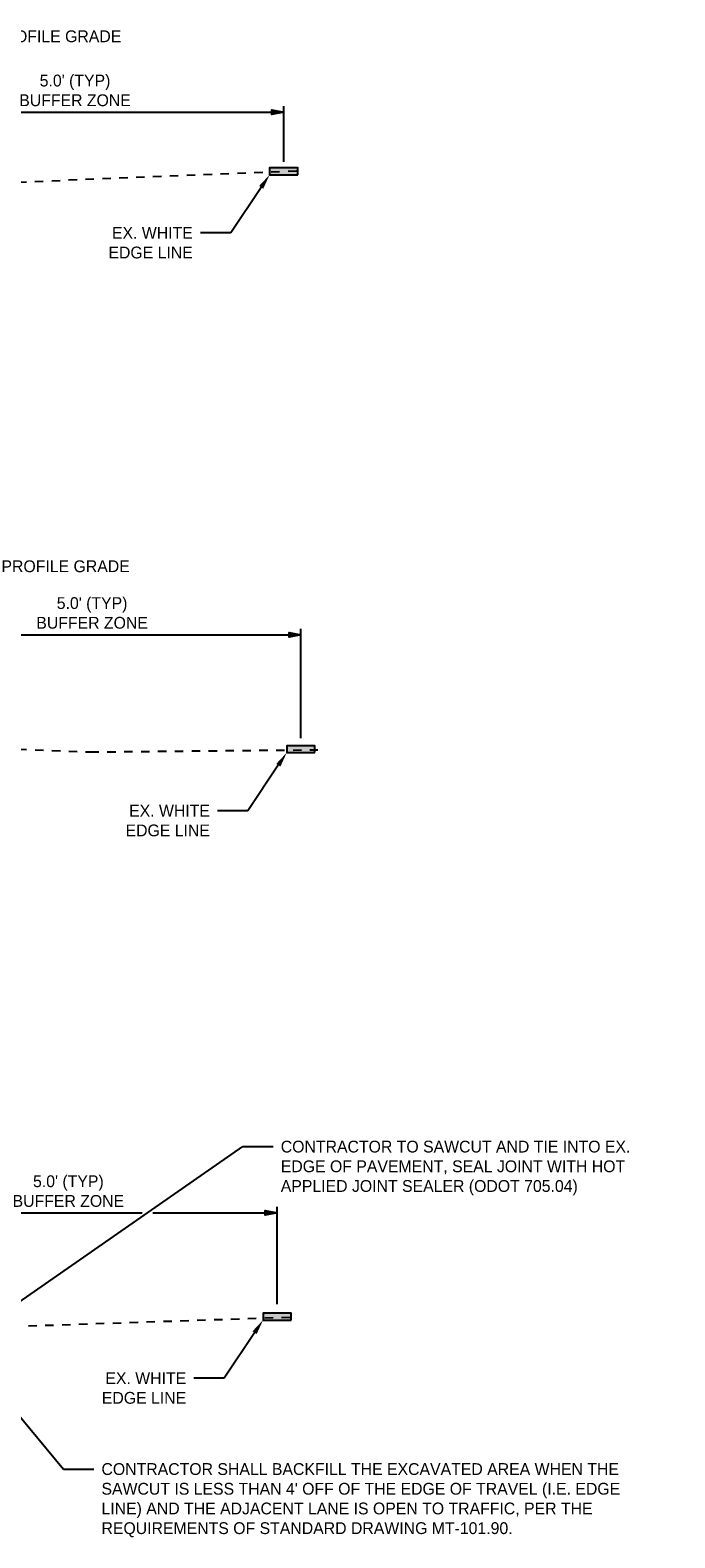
# Model space of a CAD drawing. Header units: feet. Extents: x -648 to -547, y 296 to 316.
# Tile 3 of 3: x -632 to -625, y 298 to 316. Entities that reach past the tile are written whole.
import ezdxf
from ezdxf import colors
from ezdxf.entities.mleader import LeaderData, LeaderLine
from ezdxf.math import Vec2, Vec3

# ---------------------------------------------------------------- set-up
doc = ezdxf.new("R2010")
doc.units = ezdxf.units.FT
doc.header["$MEASUREMENT"] = 0
doc.linetypes.add('OhDOT_USTN2', pattern=[0.11, 0.069, -0.041])
for name, color, linetype in [('PM_P_Edge_Line', 7, 'Continuous'), ('SH_Text', 7, 'Continuous'), ('XS_X_Ground_Line', 3, 'OhDOT_USTN2')]:
    doc.layers.add(name, color=color, linetype=linetype)
doc.styles.add('Slanted-Normal', font='font31.shx', dxfattribs={"height": 0.14})
doc.dimstyles.new('Dec-2  Slanted', dxfattribs={"dimtxt": 0.14, "dimasz": 0.14, "dimexe": 0.07, "dimexo": 0.07, "dimgap": 0.07, "dimtad": 1, "dimzin": 3, "dimdsep": 46, "dimtxsty": 'Slanted-Normal', "dimblk": 'Dim1', "dimcen": 0, "dimclrd": 95, "dimclre": 95, "dimclrt": 7, "dimazin": 3, "dimtfac": 1, "dimtix": 1, "dimtofl": 0, "dimtmove": 1, "dimatfit": 3, "dimldrblk": 'Dim1', "dimfxl": 1, "dimtolj": 1, "dimtzin": 0, "dimlwd": -1, "dimlwe": -1, "dimarcsym": 0})

# ---------------------------------------------------------------- blocks, each defined once
blk = doc.blocks.new('Dim1')
h = blk.add_hatch(color=4)
h.dxf.hatch_style = 1
h.paths.add_polyline_path([(0, 0), (-1, -0.2), (-1, 0.2)])
at = {"color": 4}
blk.add_lwpolyline([(0, 0), (-1, -0.2), (-1, 0.2), (0, 0)], dxfattribs=at)
blk = doc.blocks.new('*D891')
at = {"layer": 'Defpoints', "color": 0, "transparency": 16777216}
for p in [(-629.166, 308.599), (-634.11, 307.413), (-629.166, 307.303)]:
    blk.add_point(p, dxfattribs=at)
at = {"layer": 'SH_Text', "color": 95, "linetype": 'Continuous', "transparency": 16777216}
for p, q in [((-634.11, 307.483), (-634.11, 308.669)), ((-629.166, 307.373), (-629.166, 308.669)), ((-633.97, 308.599), (-633.609, 308.599)), ((-633.484, 308.599), (-629.306, 308.599))]:
    blk.add_line(p, q, dxfattribs=at)
at = {"layer": 'SH_Text', "color": 95, "transparency": 16777216, "xscale": 0.14, "yscale": 0.14, "zscale": 0.14, "rotation": 180}
blk.add_blockref('Dim1', (-634.11, 308.599), dxfattribs=at)
at = {"layer": 'SH_Text', "color": 95, "transparency": 16777216, "xscale": 0.14, "yscale": 0.14, "zscale": 0.14}
blk.add_blockref('Dim1', (-629.166, 308.599), dxfattribs=at)
at = {"layer": 'SH_Text', "color": 7, "transparency": 16777216, "insert": (-631.638, 308.856), "char_height": 0.14, "attachment_point": 5, "style": 'Slanted-Normal'}
blk.add_mtext("\\A1;5.0' (TYP)\\PBUFFER ZONE", dxfattribs=at)
blk = doc.blocks.new('*D892')
at = {"layer": 'Defpoints', "color": 0, "transparency": 16777216}
for p in [(-629.369, 314.79), (-629.369, 314.13), (-634.311, 313.761)]:
    blk.add_point(p, dxfattribs=at)
at = {"layer": 'SH_Text', "color": 95, "linetype": 'Continuous', "transparency": 16777216}
for p, q in [((-634.311, 313.831), (-634.311, 314.86)), ((-634.171, 314.79), (-633.813, 314.79)), ((-633.688, 314.79), (-629.509, 314.79)), ((-629.369, 314.2), (-629.369, 314.86))]:
    blk.add_line(p, q, dxfattribs=at)
at = {"layer": 'SH_Text', "color": 95, "transparency": 16777216, "xscale": 0.14, "yscale": 0.14, "zscale": 0.14, "rotation": 180}
blk.add_blockref('Dim1', (-634.311, 314.79), dxfattribs=at)
at = {"layer": 'SH_Text', "color": 95, "transparency": 16777216, "xscale": 0.14, "yscale": 0.14, "zscale": 0.14}
blk.add_blockref('Dim1', (-629.369, 314.79), dxfattribs=at)
at = {"layer": 'SH_Text', "color": 7, "transparency": 16777216, "insert": (-631.84, 315.046), "char_height": 0.14, "attachment_point": 5, "style": 'Slanted-Normal'}
blk.add_mtext("\\A1;5.0' (TYP)\\PBUFFER ZONE", dxfattribs=at)
blk = doc.blocks.new('*D893')
at = {"layer": 'Defpoints', "color": 0, "transparency": 16777216}
for p in [(-629.448, 301.75), (-629.448, 300.599), (-634.39, 300.253)]:
    blk.add_point(p, dxfattribs=at)
at = {"layer": 'SH_Text', "color": 95, "linetype": 'Continuous', "transparency": 16777216}
for p, q in [((-634.39, 300.323), (-634.39, 301.82)), ((-634.25, 301.75), (-631.045, 301.75)), ((-630.92, 301.75), (-629.588, 301.75)), ((-629.448, 300.669), (-629.448, 301.82))]:
    blk.add_line(p, q, dxfattribs=at)
at = {"layer": 'SH_Text', "color": 95, "transparency": 16777216, "xscale": 0.14, "yscale": 0.14, "zscale": 0.14, "rotation": 180}
blk.add_blockref('Dim1', (-634.39, 301.75), dxfattribs=at)
at = {"layer": 'SH_Text', "color": 95, "transparency": 16777216, "xscale": 0.14, "yscale": 0.14, "zscale": 0.14}
blk.add_blockref('Dim1', (-629.448, 301.75), dxfattribs=at)
at = {"layer": 'SH_Text', "color": 7, "transparency": 16777216, "insert": (-631.919, 302.007), "char_height": 0.14, "attachment_point": 5, "style": 'Slanted-Normal'}
blk.add_mtext("\\A1;5.0' (TYP)\\PBUFFER ZONE", dxfattribs=at)

msp = doc.modelspace()

# ---------------------------------------------------------------- hatches: boundary and pattern name
at = {"layer": 'PM_P_Edge_Line'}
h = msp.add_hatch(color=256, dxfattribs=at)
h.dxf.hatch_style = 1
h.paths.add_polyline_path([(-629.202, 314.049), (-629.202, 314.13), (-629.536, 314.13), (-629.536, 314.049)])
h = msp.add_hatch(color=256, dxfattribs=at)
h.dxf.hatch_style = 1
h.paths.add_polyline_path([(-629, 307.203), (-629, 307.284), (-629.333, 307.284), (-629.333, 307.203)])
h = msp.add_hatch(color=256, dxfattribs=at)
h.dxf.hatch_style = 1
h.paths.add_polyline_path([(-629.281, 300.481), (-629.281, 300.563), (-629.614, 300.563), (-629.614, 300.481)])

# ---------------------------------------------------------------- linework, layer by layer
for points in [[(-629.202, 314.048), (-629.202, 314.13), (-629.536, 314.13), (-629.536, 314.048)], [(-629, 307.202), (-629, 307.284), (-629.333, 307.284), (-629.333, 307.202)], [(-629.281, 300.48), (-629.281, 300.563), (-629.614, 300.563), (-629.614, 300.48)]]:
    msp.add_lwpolyline(points, close=True, dxfattribs=at)
at = {"layer": 'XS_X_Ground_Line'}
for points in [[(-639.31, 313.683), (-629.172, 314.098)], [(-639.109, 307.491), (-631.658, 307.21), (-628.966, 307.236)], [(-639.389, 300.175), (-629.195, 300.519)]]:
    msp.add_lwpolyline(points, dxfattribs=at)

# ---------------------------------------------------------------- dimensions: what is measured, and where the dimension line sits
at = {"layer": 'SH_Text'}
for base, p1, p2, picture, middle in [((-629.369, 314.79), (-634.311, 313.761), (-629.369, 314.13), '*D892', (-631.84, 315.046)), ((-629.166, 308.599), (-634.11, 307.413), (-629.166, 307.303), '*D891', (-631.638, 308.856)), ((-629.448, 301.75), (-634.39, 300.253), (-629.448, 300.599), '*D893', (-631.919, 302.007))]:
    dim = msp.add_linear_dim(base=base, p1=p1, p2=p2, text="5.0' (TYP)\\PBUFFER ZONE", dimstyle='Dec-2  Slanted', override={"dimpost": "'"}, dxfattribs=at)
    dim.commit()
    dim.dimension.update_dxf_attribs({"geometry": picture, "text_midpoint": middle})

# ---------------------------------------------------------------- leaders
ml = msp.add_multileader_mtext('Standard', dxfattribs=at)
ml.set_content('PROFILE GRADE', color=256, style='Slanted-Normal')
ml.set_leader_properties()
ml.build(insert=Vec2(0, 0))
ml.multileader.update_dxf_attribs({"dogleg_length": 0.36, "arrow_head_size": 0.18})
ctx = ml.context
ctx.base_point, ctx.char_height, ctx.arrow_head_size, ctx.landing_gap_size, ctx.plane_origin = Vec3(-632.901, 315.688), 0.14, 0.18, 0.09, Vec3(-634.311, 313.761)
notes = []
notes.append((ctx, [(0, (1, 1, 0), (-633.261, 315.688), (1, 0), 0.36, [(0, [(-634.311, 313.761)], 0, [])])]))
ctx.mtext.insert, ctx.mtext.flow_direction = Vec3(-632.811, 315.758), 5
ml = msp.add_multileader_mtext('Standard', dxfattribs=at)
ml.set_content('EX. WHITE EDGE LINE', color=256, style='Slanted-Normal')
ml.set_leader_properties()
ml.build(insert=Vec2(0, 0))
ml.multileader.update_dxf_attribs({"dogleg_length": 0.36, "arrow_head_size": 0.18})
ctx = ml.context
ctx.base_point, ctx.char_height, ctx.arrow_head_size, ctx.landing_gap_size, ctx.plane_origin = Vec3(-631.572, 313.36), 0.14, 0.18, 0.09, Vec3(-629.536, 314.003)
ctx.text_align_type = 2
notes.append((ctx, [(1, (1, 1, 0), (-629.996, 313.36), (-1, 0), 0.36, [(0, [(-629.536, 314.048)], 0, [])])]))
ctx.mtext.insert, ctx.mtext.width, ctx.mtext.alignment, ctx.mtext.flow_direction = Vec3(-630.446, 313.43), 1.36892, 3, 5
ml = msp.add_multileader_mtext('Standard', dxfattribs=at)
ml.set_content('PROFILE GRADE', color=256, style='Slanted-Normal')
ml.set_leader_properties()
ml.build(insert=Vec2(0, 0))
ml.multileader.update_dxf_attribs({"dogleg_length": 0.36, "arrow_head_size": 0.18})
ctx = ml.context
ctx.base_point, ctx.char_height, ctx.arrow_head_size, ctx.landing_gap_size, ctx.plane_origin = Vec3(-632.801, 309.41), 0.14, 0.18, 0.09, Vec3(-634.11, 307.413)
notes.append((ctx, [(0, (1, 1, 0), (-633.161, 309.41), (1, 0), 0.36, [(0, [(-634.11, 307.413)], 0, [])])]))
ctx.mtext.insert, ctx.mtext.flow_direction = Vec3(-632.711, 309.48), 5
ml = msp.add_multileader_mtext('Standard', dxfattribs=at)
ml.set_content('EX. WHITE EDGE LINE', color=256, style='Slanted-Normal')
ml.set_leader_properties()
ml.build(insert=Vec2(0, 0))
ml.multileader.update_dxf_attribs({"dogleg_length": 0.36, "arrow_head_size": 0.18})
ctx = ml.context
ctx.base_point, ctx.char_height, ctx.arrow_head_size, ctx.landing_gap_size, ctx.plane_origin = Vec3(-631.37, 306.514), 0.14, 0.18, 0.09, Vec3(-629.333, 307.157)
ctx.text_align_type = 2
notes.append((ctx, [(1, (1, 1, 0), (-629.793, 306.514), (-1, 0), 0.36, [(0, [(-629.333, 307.202)], 0, [])])]))
ctx.mtext.insert, ctx.mtext.width, ctx.mtext.alignment, ctx.mtext.flow_direction = Vec3(-630.243, 306.584), 1.36892, 3, 5
ml = msp.add_multileader_mtext('Standard', dxfattribs=at)
ml.set_content('CONTRACTOR TO SAWCUT AND TIE INTO EX. EDGE OF PAVEMENT, SEAL JOINT WITH HOT APPLIED JOINT SEALER (ODOT 705.04)', color=256, style='Slanted-Normal')
ml.set_leader_properties()
ml.build(insert=Vec2(0, 0))
ml.multileader.update_dxf_attribs({"dogleg_length": 0.36, "arrow_head_size": 0.18})
ctx = ml.context
ctx.base_point, ctx.char_height, ctx.arrow_head_size, ctx.landing_gap_size, ctx.plane_origin = Vec3(-629.494, 302.535), 0.14, 0.18, 0.09, Vec3(-632.933, 300.393)
notes.append((ctx, [(0, (1, 1, 0), (-629.854, 302.535), (1, 0), 0.36, [(0, [(-632.933, 300.393)], 0, [])])]))
ctx.mtext.insert, ctx.mtext.width, ctx.mtext.flow_direction = Vec3(-629.404, 302.605), 4.66561, 5
ml = msp.add_multileader_mtext('Standard', dxfattribs=at)
ml.set_content('EX. WHITE EDGE LINE', color=256, style='Slanted-Normal')
ml.set_leader_properties()
ml.build(insert=Vec2(0, 0))
ml.multileader.update_dxf_attribs({"dogleg_length": 0.36, "arrow_head_size": 0.18})
ctx = ml.context
ctx.base_point, ctx.char_height, ctx.arrow_head_size, ctx.landing_gap_size, ctx.plane_origin = Vec3(-631.651, 299.792), 0.14, 0.18, 0.09, Vec3(-629.614, 300.436)
ctx.text_align_type = 2
notes.append((ctx, [(1, (1, 1, 0), (-630.074, 299.792), (-1, 0), 0.36, [(0, [(-629.614, 300.48)], 0, [])])]))
ctx.mtext.insert, ctx.mtext.width, ctx.mtext.alignment, ctx.mtext.flow_direction = Vec3(-630.524, 299.862), 1.36892, 3, 5
ml = msp.add_multileader_mtext('Standard', dxfattribs=at)
ml.set_content("CONTRACTOR SHALL BACKFILL THE EXCAVATED AREA WHEN THE SAWCUT IS LESS THAN 4' OFF OF THE EDGE OF TRAVEL (I.E. EDGE LINE) AND THE ADJACENT LANE IS OPEN TO TRAFFIC, PER THE REQUIREMENTS OF STANDARD DRAWING MT-101.90.", color=256, style='Slanted-Normal')
ml.set_leader_properties()
ml.build(insert=Vec2(0, 0))
ml.multileader.update_dxf_attribs({"dogleg_length": 0.36, "arrow_head_size": 0.18})
ctx = ml.context
ctx.base_point, ctx.char_height, ctx.arrow_head_size, ctx.landing_gap_size, ctx.plane_origin = Vec3(-631.617, 298.715), 0.14, 0.18, 0.09, Vec3(-632.933, 299.866)
notes.append((ctx, [(0, (1, 1, 0), (-631.977, 298.715), (1, 0), 0.36, [(0, [(-632.933, 299.866)], 0, [])])]))
ctx.mtext.insert, ctx.mtext.width, ctx.mtext.flow_direction = Vec3(-631.527, 298.785), 6.55454, 5
for ctx, leaders in notes:
    for number, flags, end, landing, length, lines in leaders:
        leader = LeaderData()
        leader.index, (leader.has_last_leader_line, leader.has_dogleg_vector, leader.attachment_direction) = number, flags
        leader.last_leader_point, leader.dogleg_vector, leader.dogleg_length = Vec3(end), Vec3(landing), length
        for number, points, colour, breaks in lines:
            line = LeaderLine()
            line.index, line.vertices, line.color, line.breaks = number, Vec3.list(points), colors.encode_raw_color(colour), breaks
            leader.lines.append(line)
        ctx.leaders.append(leader)

doc.saveas('drawing.dxf')
